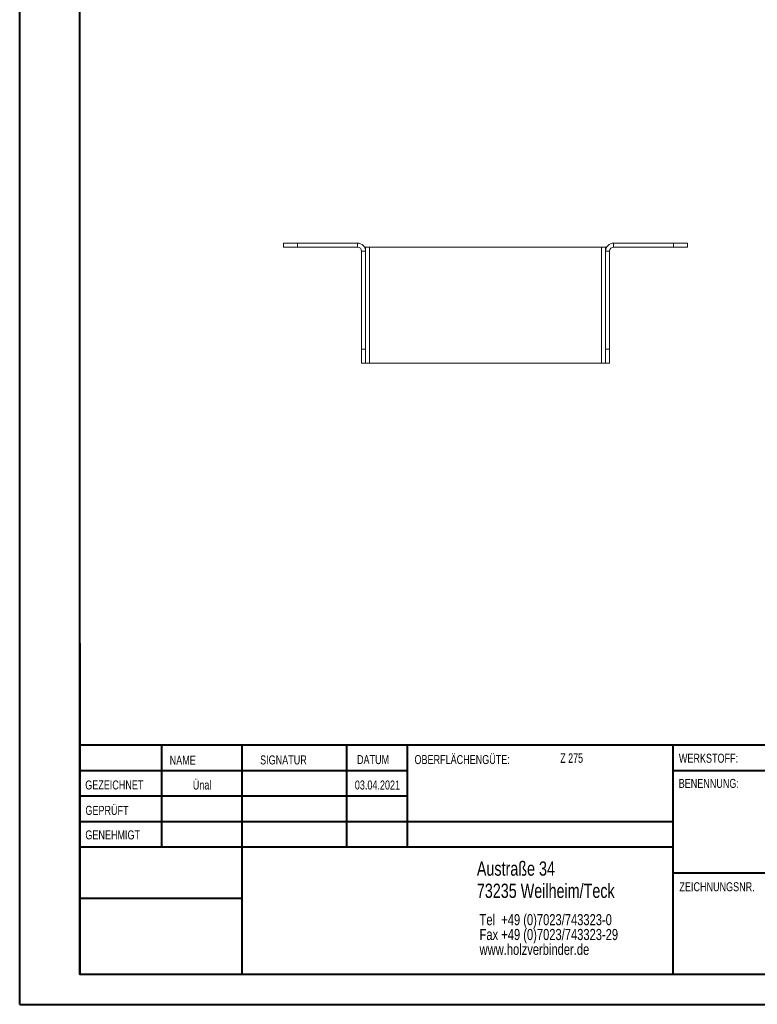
# Model space of a CAD drawing. Header units: millimetres. Extents: x 0 to 210, y 0 to 297.
# Tile 1 of 3: x 0 to 123, y 0 to 164. Entities that reach past the tile are written whole.
import ezdxf

# ---------------------------------------------------------------- set-up
doc = ezdxf.new("R2010")
doc.units = ezdxf.units.MM
doc.styles.add('SLDTEXTSTYLE0', font='TXT', dxfattribs={"width": 0.75})
doc.styles.add('SLDTEXTSTYLE2', font='TXT', dxfattribs={"width": 0.7})

# ---------------------------------------------------------------- blocks, each defined once
blk = doc.blocks.new('SW_NOTE_0')
at = {"color": 0, "linetype": 'Continuous', "lineweight": 0, "char_height": 1.8521, "attachment_point": 1, "style": 'SLDTEXTSTYLE0'}
for s, insert in [('Tel  +49 (0)7023/743323-0', (0, 2.39)), ('Fax +49 (0)7023/743323-29', (0, -0.08)), ('www.holzverbinder.de', (0, -2.55))]:
    blk.add_mtext(s, dxfattribs=dict(at, insert=insert))

msp = doc.modelspace()

# ---------------------------------------------------------------- linework, layer by layer
at = {"color": 7, "linetype": 'Continuous', "lineweight": 40}
for p, q in [((0.08, 0.21), (0.08, 297.21)), ((10.08, 5.21), (10.08, 292.21)), ((10.11, 60.37), (10.11, 5.12)), ((205.08, 43.37), (10.11, 43.37)), ((23.71, 43.37), (23.71, 26.37)), ((37.1, 43.37), (37.1, 5.12)), ((54.51, 43.37), (54.51, 26.37)), ((64.71, 26.37), (64.71, 43.37)), ((108.91, 43.37), (108.91, 5.12)), ((64.71, 39.1), (10.11, 39.1)), ((205.08, 39.12), (108.91, 39.12)), ((64.71, 34.87), (10.11, 34.87)), ((108.91, 30.62), (10.11, 30.62)), ((108.91, 26.37), (10.11, 26.37)), ((108.91, 22.12), (205.08, 22.12)), ((37.1, 17.87), (10.11, 17.87)), ((10.11, 13.71), (10.08, 13.71)), ((10.11, 9.46), (10.08, 9.46)), ((10.08, 5.21), (205.08, 5.21)), ((0.08, 0.21), (210.08, 0.21))]:
    msp.add_line(p, q, dxfattribs=at)
at = {"color": 7, "linetype": 'Continuous', "lineweight": 15}
for p, q in [((44.04, 126.37), (44.04, 127.04)), ((44.04, 127.04), (46.37, 127.04)), ((46.37, 126.37), (44.04, 126.37)), ((46.37, 127.04), (46.37, 126.37)), ((56.37, 127.04), (46.37, 127.04)), ((56.37, 126.37), (46.37, 126.37)), ((56.37, 126.37), (56.37, 127.04)), ((57.71, 126.37), (57.53, 126.37)), ((57.71, 126.37), (57.71, 125.71)), ((58.37, 126.37), (57.71, 126.37)), ((58.37, 107.04), (58.37, 126.37)), ((97.04, 126.37), (58.37, 126.37)), ((97.71, 126.37), (97.04, 126.37)), ((97.04, 126.37), (97.04, 107.04)), ((97.71, 125.71), (97.71, 126.37)), ((97.71, 126.37), (97.88, 126.37)), ((99.04, 126.37), (99.04, 127.04)), ((109.04, 127.04), (99.04, 127.04)), ((109.04, 126.37), (99.04, 126.37)), ((109.04, 126.37), (109.04, 127.04)), ((109.04, 127.04), (111.37, 127.04)), ((111.37, 126.37), (109.04, 126.37)), ((111.37, 127.04), (111.37, 126.37)), ((57.04, 125.71), (57.71, 125.71)), ((57.04, 109.37), (57.04, 125.71)), ((57.71, 109.37), (57.71, 125.71)), ((98.37, 125.71), (97.71, 125.71)), ((97.71, 109.37), (97.71, 125.71)), ((98.37, 109.37), (98.37, 125.71)), ((57.04, 109.37), (57.71, 109.37)), ((57.04, 107.04), (57.04, 109.37)), ((57.71, 109.37), (57.71, 107.04)), ((97.71, 109.37), (98.37, 109.37)), ((97.71, 107.04), (97.71, 109.37)), ((98.37, 109.37), (98.37, 107.04)), ((57.71, 107.04), (57.04, 107.04)), ((57.71, 107.04), (58.37, 107.04)), ((58.37, 107.04), (97.04, 107.04)), ((97.04, 107.04), (97.71, 107.04)), ((98.37, 107.04), (97.71, 107.04))]:
    msp.add_line(p, q, dxfattribs=at)
at = {"color": 7, "linetype": 'Continuous', "lineweight": 0}
for p, q in [((64.71, 39.12), (10.11, 39.12)), ((23.71, 5.21), (23.71, 5.12)), ((54.51, 5.21), (54.51, 5.12))]:
    msp.add_line(p, q, dxfattribs=at)
at = {"color": 7, "linetype": 'Continuous', "lineweight": 15}
for centre, radius, start, end in [((56.37, 125.71), 1.33, 0, 90), ((56.37, 125.71), 0.667, 0, 90), ((99.04, 125.71), 1.33, 90, 180), ((99.04, 125.71), 0.667, 90, 180)]:
    msp.add_arc(centre, radius, start, end, dxfattribs=at)

# ---------------------------------------------------------------- block references
at = {"color": 7, "linetype": 'Continuous', "lineweight": 0}
msp.add_blockref('SW_NOTE_0', (76.7, 12.85), dxfattribs=at)

# ---------------------------------------------------------------- texts
for s, insert, char_height, attachment_point, style in [('NAME', (25.07, 41.62), 1.5, 1, 'SLDTEXTSTYLE0'), ('SIGNATUR', (40.14, 41.68), 1.5, 1, 'SLDTEXTSTYLE0'), ('DATUM', (56.28, 41.74), 1.5, 1, 'SLDTEXTSTYLE0'), ('OBERFLÄCHENGÜTE:', (65.86, 41.74), 1.5, 1, 'SLDTEXTSTYLE0'), ('Z 275', (90.14, 42.03), 1.587, 1, 'SLDTEXTSTYLE2'), ('WERKSTOFF:', (109.91, 41.96), 1.5, 1, 'SLDTEXTSTYLE0'), ('Ünal', (30.47, 37.5), 1.499, 2, 'SLDTEXTSTYLE0'), ('BENENNUNG:', (109.88, 37.77), 1.5, 1, 'SLDTEXTSTYLE0'), ('GEZEICHNET', (11, 37.51), 1.5, 1, 'SLDTEXTSTYLE0'), ('03.04.2021', (59.68, 37.5), 1.499, 2, 'SLDTEXTSTYLE0'), ('GEPRÜFT', (11.03, 33.28), 1.5, 1, 'SLDTEXTSTYLE0'), ('GENEHMIGT', (11.02, 29.19), 1.5, 1, 'SLDTEXTSTYLE0'), ('Austraße 34', (76.25, 24.02), 2.3813, 1, 'SLDTEXTSTYLE0'), ('73235 Weilheim/Teck', (76.25, 20.32), 2.3813, 1, 'SLDTEXTSTYLE0'), ('ZEICHNUNGSNR.', (110, 20.55), 1.5, 1, 'SLDTEXTSTYLE0')]:
    msp.add_mtext(s, dxfattribs=dict(at, insert=insert, char_height=char_height, attachment_point=attachment_point, style=style))

doc.saveas('drawing.dxf')
